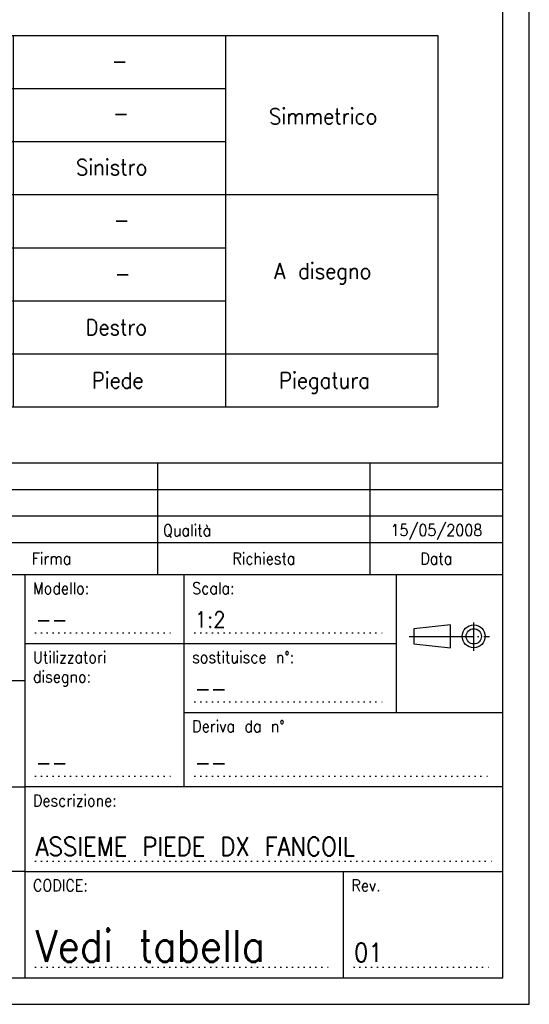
# Model space of a CAD drawing. Header units: inches. Extents: x -4442 to -4022, y 3196 to 3493.
# Tile 4 of 5: x -4118 to -4022, y 3196 to 3382. Entities that reach past the tile are written whole.
import ezdxf

# ---------------------------------------------------------------- set-up
doc = ezdxf.new("R2010")
doc.units = ezdxf.units.IN
doc.linetypes.add('DOT_CENTER', pattern=[14, 12, -1, 0, -1])
doc.linetypes.add('DOTTED', pattern=[1, 0, -1])
doc.layers.get('0').update_dxf_attribs({"linetype": 'CONTINUOUS'})
doc.layers.add('1', color=7, linetype='CONTINUOUS')
doc.styles.add('CONVERTER_11', font='txt.shx', dxfattribs={"width": 0.9})

# ---------------------------------------------------------------- blocks, each defined once
blk = doc.blocks.new('TABELLA', base_point=(-4119.56, 3333.62))
at = {"layer": '1', "color": 7, "linetype": 'Continuous'}
for p, q in [((-4199.56, 3378.62), (-4199.56, 3368.62)), ((-4199.56, 3378.62), (-4159.56, 3378.62)), ((-4159.56, 3378.62), (-4119.56, 3378.62)), ((-4159.56, 3378.62), (-4159.56, 3368.62)), ((-4119.56, 3378.62), (-4079.56, 3378.62)), ((-4119.56, 3378.62), (-4119.56, 3308.62)), ((-4079.56, 3378.62), (-4039.56, 3378.62)), ((-4079.56, 3378.62), (-4079.56, 3368.62)), ((-4039.56, 3378.62), (-4039.56, 3308.62)), ((-4199.56, 3368.62), (-4199.56, 3358.62)), ((-4159.56, 3368.62), (-4159.56, 3348.62)), ((-4159.56, 3368.62), (-4079.56, 3368.62)), ((-4079.56, 3368.62), (-4079.56, 3348.62)), ((-4199.56, 3358.62), (-4199.56, 3348.62)), ((-4159.56, 3358.62), (-4119.56, 3358.62)), ((-4159.56, 3358.62), (-4119.56, 3358.62)), ((-4119.56, 3358.62), (-4079.56, 3358.62)), ((-4119.56, 3358.62), (-4079.56, 3358.62)), ((-4199.56, 3348.62), (-4199.56, 3338.62)), ((-4199.56, 3348.62), (-4039.56, 3348.62)), ((-4159.56, 3348.62), (-4159.56, 3338.62)), ((-4079.56, 3348.62), (-4079.56, 3328.62)), ((-4199.56, 3338.62), (-4199.56, 3328.62)), ((-4159.56, 3338.62), (-4119.56, 3338.62)), ((-4159.56, 3338.62), (-4159.56, 3308.62)), ((-4119.56, 3338.62), (-4079.56, 3338.62)), ((-4199.56, 3328.62), (-4199.56, 3318.62)), ((-4159.56, 3328.62), (-4159.56, 3308.62)), ((-4159.56, 3328.62), (-4079.56, 3328.62)), ((-4079.56, 3328.62), (-4079.56, 3308.62)), ((-4199.56, 3318.62), (-4199.56, 3308.62)), ((-4199.56, 3318.62), (-4039.56, 3318.62)), ((-4199.56, 3308.62), (-4159.56, 3308.62)), ((-4159.56, 3308.62), (-4119.56, 3308.62)), ((-4119.56, 3308.62), (-4079.56, 3308.62)), ((-4079.56, 3308.62), (-4039.56, 3308.62))]:
    blk.add_line(p, q, dxfattribs=at)
at = {"layer": '1', "color": 1, "style": 'CONVERTER_11', "width": 0.9}
for s, p in [('212849A', (-4148.58, 3371.64)), ('-', (-4100.97, 3372.32)), ('594676B-01', (-4192.41, 3361.34)), ('212849A', (-4148.75, 3361.95)), ('Simmetrico', (-4071.32, 3361.88)), ('-', (-4100.71, 3362.45)), ('213063A-01', (-4152.75, 3352.02)), ('Sinistro', (-4107.7, 3352.28)), ('212849A', (-4148.75, 3342.12)), ('-', (-4100.61, 3342.35)), ('594675B-01', (-4192.41, 3331.56)), ('212849A', (-4148.75, 3332.12)), ('A disegno', (-4070.33, 3332.73)), ('-', (-4100.39, 3332.2)), ('213062A-01', (-4152.41, 3322.12)), ('Destro', (-4105.89, 3322.12)), ('Numero variante', (-4197.45, 3312.06)), ('Componenti', (-4150.28, 3312.15)), ('Piede', (-4104.7, 3312.12)), ('Piegatura', (-4069.42, 3312.12))]:
    blk.add_text(s, height=3, dxfattribs=at).set_placement(p)
blk = doc.blocks.new('CARTIGLIO_A3', base_point=(-2221.15, 1746.52))
at = {"layer": '1', "color": 2, "linetype": 'Continuous'}
for p, q in [((-4022.31, 3196.04), (-4022.31, 3493.04)), ((-4232.31, 3196.04), (-4022.31, 3196.04))]:
    blk.add_line(p, q, dxfattribs=at)
at = {"layer": '1', "color": 7, "linetype": 'Continuous'}
for p, q in [((-4027.31, 3201.04), (-4027.31, 3488.04)), ((-4027.31, 3298.04), (-4227.31, 3298.04)), ((-4227.31, 3277.04), (-4027.31, 3277.04)), ((-4117.31, 3277.04), (-4117.31, 3264.04)), ((-4087.31, 3264.04), (-4087.31, 3277.04)), ((-4047.31, 3264.04), (-4047.31, 3277.04)), ((-4117.31, 3264.04), (-4087.31, 3264.04)), ((-4117.31, 3264.04), (-4117.31, 3237.04)), ((-4087.31, 3237.04), (-4087.31, 3264.04)), ((-4087.31, 3264.04), (-4047.31, 3264.04)), ((-4047.31, 3251.04), (-4047.31, 3264.04)), ((-4227.31, 3257.04), (-4117.31, 3257.04)), ((-4087.31, 3251.04), (-4047.31, 3251.04)), ((-4047.31, 3251.04), (-4027.31, 3251.04)), ((-4227.31, 3237.04), (-4117.31, 3237.04)), ((-4027.31, 3237.04), (-4117.31, 3237.04)), ((-4117.31, 3237.04), (-4117.31, 3220.04)), ((-4117.31, 3221.04), (-4227.31, 3221.04)), ((-4117.31, 3221.04), (-4057.31, 3221.04)), ((-4117.31, 3220.04), (-4117.31, 3201.04)), ((-4057.31, 3201.04), (-4057.31, 3221.04)), ((-4057.31, 3221.04), (-4027.31, 3221.04)), ((-4227.31, 3201.04), (-4027.31, 3201.04))]:
    blk.add_line(p, q, dxfattribs=at)
at = {"layer": '1', "color": 1, "linetype": 'Continuous'}
for p, q in [((-4092.31, 3277.04), (-4092.31, 3298.04)), ((-4052.31, 3277.04), (-4052.31, 3298.04)), ((-4227.31, 3293.04), (-4027.31, 3293.04)), ((-4027.31, 3288.04), (-4227.31, 3288.04)), ((-4227.31, 3283.04), (-4027.31, 3283.04)), ((-4037.17, 3267.54), (-4044.04, 3266.82)), ((-4044.04, 3266.82), (-4044.04, 3263.94)), ((-4037.17, 3263.22), (-4037.17, 3267.54)), ((-4044.04, 3263.94), (-4037.17, 3263.22))]:
    blk.add_line(p, q, dxfattribs=at)
at = {"layer": '1', "color": 1, "linetype": 'DOT_CENTER'}
for p, q in [((-4032.77, 3262.63), (-4032.77, 3267.96)), ((-4044.95, 3265.38), (-4029.81, 3265.38))]:
    blk.add_line(p, q, dxfattribs=at)
at = {"layer": '1', "color": 1, "linetype": 'DOTTED'}
for p, q in [((-4115.31, 3266.04), (-4089.31, 3266.04)), ((-4085.31, 3266.04), (-4049.31, 3266.04)), ((-4085.31, 3253.04), (-4049.31, 3253.04)), ((-4115.31, 3239.04), (-4089.31, 3239.04)), ((-4085.31, 3239.04), (-4029.31, 3239.04)), ((-4115.31, 3223.04), (-4029.31, 3223.04)), ((-4115.31, 3203.04), (-4059.31, 3203.04)), ((-4055.31, 3203.04), (-4029.31, 3203.04))]:
    blk.add_line(p, q, dxfattribs=at)
at = {"layer": '1', "color": 1, "linetype": 'Continuous'}
for radius in [2.16, 1.44]:
    blk.add_circle((-4032.77, 3265.38), radius, dxfattribs=at)
at = {"layer": '1'}
blk.add_blockref('TABELLA', (-4119.56, 3333.62), dxfattribs=at)
at = {"layer": '1', "color": 7, "style": 'CONVERTER_11', "width": 0.9}
for s, height, p in [('1:2', 3, (-4085.31, 3267.04)), ('ASSIEME PIEDE DX FANCOIL', 3.5, (-4115.31, 3224.04)), ('Vedi tabella', 6, (-4115.31, 3204.04))]:
    blk.add_text(s, height=height, dxfattribs=at).set_placement(p)
at = {"layer": '1', "color": 1, "style": 'CONVERTER_11', "width": 0.9}
for s, height, p in [('--', 3, (-4115.31, 3267.04)), ('--', 3, (-4085.31, 3254.04)), ('--', 3, (-4115.31, 3240.04)), ('--', 3, (-4085.31, 3240.04)), ('01', 3.5, (-4055.31, 3204.04))]:
    blk.add_text(s, height=height, dxfattribs=at).set_placement(p)
at = {"layer": '1', "color": 1, "char_height": 2.2, "style": 'CONVERTER_11'}
for s, insert, attachment_point in [('Qualità', (-4091.31, 3284.04), 7), ('15/05/2008', (-4039.81, 3285.04), 5), ('Firma', (-4112.31, 3280.04), 5), ('Richiesta', (-4072.31, 3280.04), 5), ('Data', (-4039.81, 3280.04), 5), ('Modello:', (-4115.81, 3275.54), 1), ('Scala:', (-4085.81, 3275.54), 1), ('Utilizzatori\\Pdisegno:', (-4115.81, 3262.54), 1), ('sostituisce n°:', (-4085.81, 3262.54), 1), ('Deriva da n°', (-4085.81, 3249.54), 1), ('Descrizione:', (-4115.81, 3235.54), 1), ('CODICE:', (-4115.81, 3219.54), 1), ('Rev.', (-4055.81, 3219.54), 1)]:
    blk.add_mtext(s, dxfattribs=dict(at, insert=insert, attachment_point=attachment_point))
blk = doc.blocks.new('1', base_point=(-4232.31, 3344.54))
blk.add_blockref('CARTIGLIO_A3', (-2221.15, 1746.52))
blk = doc.blocks.new('PIEDE_STAFFA__17', base_point=(-15.56, -26.56))
at = {"layer": '1'}
blk.add_blockref('1', (-4232.31, 3344.54), dxfattribs=at)

msp = doc.modelspace()

# ---------------------------------------------------------------- block references
msp.add_blockref('PIEDE_STAFFA__17', (-15.56, -26.56))

doc.saveas('drawing.dxf')
